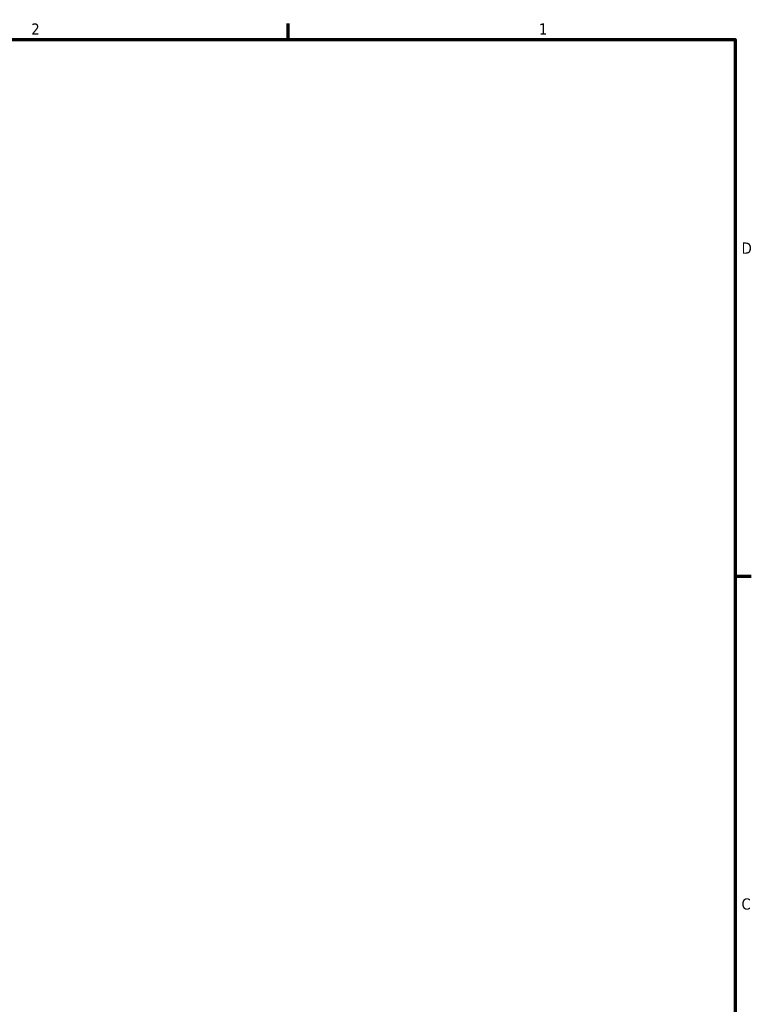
# Model space of a CAD drawing. Header units: inches. Extents: x -0.9 to 55.9, y -1.4 to 54.4.
# Tile 7 of 9: x 27.5 to 33.6, y 12.9 to 21.2. Entities that reach past the tile are written whole.
import ezdxf

# ---------------------------------------------------------------- set-up
doc = ezdxf.new("R2010")
doc.units = ezdxf.units.IN
doc.header["$MEASUREMENT"] = 0
doc.layers.add('Border (ANSI)', color=7, linetype='Continuous', lineweight=70)
doc.styles.add('Note Text (ANSI)', font='tahoma.ttf')

# ---------------------------------------------------------------- blocks, each defined once
blk = doc.blocks.new('Borders Default Border')
at = {"layer": 'Border (ANSI)'}
for p, q in [((29.75, 21), (29.75, 21.1345)), ((33.5, 16.5), (33.6345, 16.5))]:
    blk.add_line(p, q, dxfattribs=at)
at = {"layer": 'Border (ANSI)', "flags": 128}
blk.add_lwpolyline([(0.5, 1), (0.5, 21), (33.5, 21), (33.5, 1), (0.5, 1)], dxfattribs=at)
at = {"layer": 'Border (ANSI)', "color": 5, "true_color": 0x0000ff, "char_height": 0.0945, "attachment_point": 7, "style": 'Note Text (ANSI)'}
for s, insert in [('2', (27.5964, 21.04)), ('1', (31.8537, 21.04)), ('D', (33.5526, 19.2028)), ('C', (33.5524, 13.7011))]:
    blk.add_mtext(s, dxfattribs=dict(at, insert=insert))

msp = doc.modelspace()

# ---------------------------------------------------------------- block references
msp.add_blockref('Borders Default Border', (0, 0))

doc.saveas('drawing.dxf')
